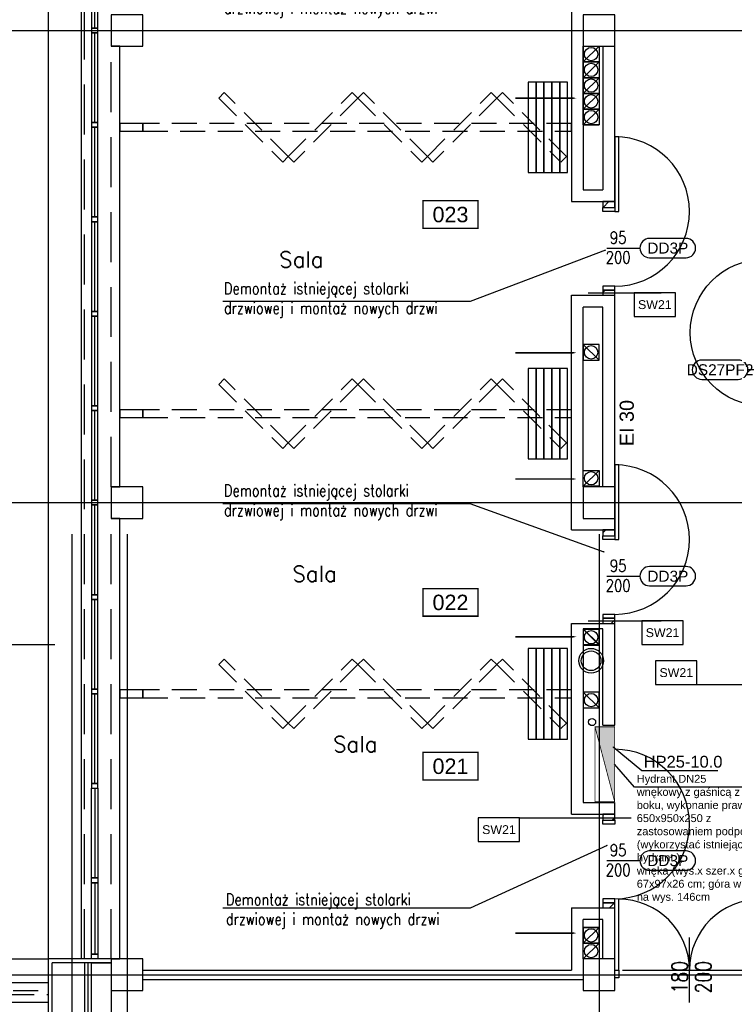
# Model space of a CAD drawing. Header units: centimetres. Extents: x -228435 to 111511, y -89367 to 428125.
# Tile 10 of 219: x -72505 to -63420, y 10624 to 23137. Entities that reach past the tile are written whole.
import ezdxf
from ezdxf.enums import TextEntityAlignment as Align

# ---------------------------------------------------------------- set-up
doc = ezdxf.new("R2010")
doc.units = ezdxf.units.CM
doc.header["$LTSCALE"] = 50
doc.linetypes.add('DASHDOT2', pattern=[12.7, 6.35, -3.175, 0, -3.175])
doc.linetypes.add('HIDDEN', pattern=[9.525, 6.35, -3.175])
doc.layers.get('0').update_dxf_attribs({"color": 8})
for name, color, linetype in [('ARCH_INFO_AREA_ETYKIETY_200', 8, 'Continuous'), ('ARCH_INFO_ETYK_DRZWI', 8, 'Continuous'), ('ARCH_INFO_ETYK_DRZWI_IST', 8, 'Continuous'), ('ARCH_INFO_ODPORNOŚĆ OGNIOWA', 8, 'Continuous'), ('ARCH_INFO_OPISY', 8, 'Continuous'), ('ARCH_INFO_OPISY_IST', 8, 'Continuous'), ('ARCH_INFO_OPISY_PRZEGRODY', 8, 'Continuous'), ('ARCH_INFO_OSIE_IST', 8, 'DASHDOT2'), ('ARCH_MUROWANE', 8, 'Continuous'), ('ARCH_MUROWANE_IST', 8, 'Continuous'), ('ARCH_NIEWIDOK_IST', 8, 'HIDDEN'), ('ARCH_OCIEPLENIE_IST', 8, 'Continuous'), ('ARCH_OTWORY_WENTYLACJA_IST', 8, 'Continuous'), ('ARCH_PRZEKROJOWE_IST', 8, 'Continuous'), ('ARCH_WIDOK_IST', 8, 'Continuous'), ('ARCH_ŚLUSARKA_DRZWI', 8, 'Continuous'), ('ARCH_ŚLUSARKA_DRZWI_IST', 8, 'Continuous'), ('ARCH_ŚLUSARKA_OKNA_IST', 8, 'Continuous'), ('ARCH_ŻELBET_IST', 8, 'Continuous'), ('bgde_ opis hydranty', 8, 'Continuous'), ('KJP_HYDRANTY', 8, 'Continuous'), ('Kondygnacja -1$0$ARCH_HYDRANTY', 8, 'Continuous'), ('Obudowy i okł. słupów$0$ARCH_INFO_OPISY', 8, 'Continuous'), ('Osie rzutów$0$ARCH_INFO_OSIE_OPISY_IST', 8, 'Continuous')]:
    doc.layers.add(name, color=color, linetype=linetype)
doc.styles.add('Arial', font='ARIAL.TTF')
doc.styles.add('Obudowy i okł. słupów$0$Standard', font='txt')
doc.styles.add('Romans', font='Romans.shx')
doc.styles.add('ROMANS-50-CM', font='romans.shx', dxfattribs={"width": 0.8, "height": 10})
doc.dimstyles.new('ISO-25', dxfattribs={"dimtxt": 2.5, "dimasz": 2.5, "dimexe": 1.25, "dimexo": 0.625, "dimtad": 1, "dimtxsty": 'Standard', "dimcen": 2.5, "dimadec": 0, "dimazin": 0, "dimtfac": 1, "dimtmove": 0, "dimatfit": 3, "dimfxl": 0, "dimarcsym": 0})
doc.dimstyles.new('Obudowy i okł. słupów$0$ISO-25', dxfattribs={"dimtxt": 2.5, "dimasz": 2.5, "dimexe": 1.25, "dimexo": 15, "dimtad": 1, "dimtxsty": 'Obudowy i okł. słupów$0$Standard', "dimcen": 2.5, "dimadec": 0, "dimazin": 0, "dimtfac": 1, "dimtmove": 0, "dimatfit": 3, "dimfxl": 0, "dimarcsym": 0})
pattern_1 = [(45, (-121140, -45000), (-89.80256, 89.80256), [])]

# ---------------------------------------------------------------- blocks, each defined once
blk = doc.blocks.new('T-drzwi_prawe-200')
at = {"layer": 'ARCH_INFO_ETYK_DRZWI'}
blk.add_line((0, 0), (60, 0), dxfattribs=at)
blk.add_lwpolyline([(143.7, 17.5), (77.5, 17.5, 1), (77.5, -17.5), (143.7, -17.5, 1)], format="xyb", close=True, dxfattribs=at)
at = {"layer": 'ARCH_INFO_ETYK_DRZWI', "color": 1, "style": 'Arial'}
blk.add_attdef('ADS_DRZWI:ODPORNOŚĆ_OGNIOWA', text='', height=20, rotation=90, dxfattribs=at).set_placement((-25.5, 0.1), align=Align.BOTTOM_CENTER)
at = {"layer": 'ARCH_INFO_ETYK_DRZWI', "style": 'Romans', "width": 0.8}
for tag, p in [('ADS_DRZWI:SZEROKOŚĆ', (20.5, 8)), ('ADS_DRZWI:WYSOKOŚĆ', (20.5, -28))]:
    blk.add_attdef(tag, text='', height=22, dxfattribs=at).set_placement(p, align=Align.CENTER)
at = {"layer": 'ARCH_INFO_ETYK_DRZWI', "style": 'Arial'}
blk.add_attdef('ADS_DRZWI:SYMBOL', text='', height=20, dxfattribs=at).set_placement((110.7, 0), align=Align.MIDDLE)
blk = doc.blocks.new('T-drzwi_lewe-200')
at = {"layer": 'ARCH_INFO_ETYK_DRZWI'}
blk.add_line((0, 0), (-60, 0), dxfattribs=at)
blk.add_lwpolyline([(-77.5, 17.5), (-143.7, 17.5, 1), (-143.7, -17.5), (-77.5, -17.5, 1)], format="xyb", close=True, dxfattribs=at)
at = {"layer": 'ARCH_INFO_ETYK_DRZWI', "style": 'Arial'}
blk.add_attdef('ADS_DRZWI:ODPORNOŚĆ_OGNIOWA', text='', height=20, rotation=90, dxfattribs=at).set_placement((56.4, 0.1), align=Align.BOTTOM_CENTER)
at = {"layer": 'ARCH_INFO_ETYK_DRZWI', "style": 'Romans', "width": 0.8}
for tag, p in [('ADS_DRZWI:SZEROKOŚĆ', (-23, 7.9)), ('ADS_DRZWI:WYSOKOŚĆ', (-23, -29))]:
    blk.add_attdef(tag, text='', height=22, dxfattribs=at).set_placement(p, align=Align.CENTER)
at = {"layer": 'ARCH_INFO_ETYK_DRZWI', "style": 'Arial'}
blk.add_attdef('ADS_DRZWI:SYMBOL', text='', height=20, dxfattribs=at).set_placement((-110.6, 0), align=Align.MIDDLE)
blk = doc.blocks.new('etykieta_numer')
at = {"color": 0, "linetype": 'ByBlock', "const_width": 2.44}
blk.add_lwpolyline([(-50, -50), (-50, 0), (50, 0), (50, -50)], close=True, dxfattribs=at)
at = {"color": 0, "linetype": 'ByBlock', "style": 'Arial'}
blk.add_attdef('AECAREA:NUMBER', text='', height=28, dxfattribs=at).set_placement((0, -25), align=Align.MIDDLE)
blk = doc.blocks.new('Obudowy i okł. słupów$0$_Dot')
at = {"color": 0, "linetype": 'ByBlock', "lineweight": -2}
blk.add_line((-0.5, 0), (-1, 0), dxfattribs=at)
at = {"color": 0, "linetype": 'ByBlock', "const_width": 0.5}
blk.add_lwpolyline([(-0.25, 0, 1), (0.25, 0, 1)], format="xyb", close=True, dxfattribs=at)
blk = doc.blocks.new('Osie rzutów')
at = {"layer": 'ARCH_INFO_OSIE_IST', "ltscale": 10}
for p, q in [((4930, 12510), (4930, 4623.3)), ((5000, 12510), (5000, 4512.3)), ((5600, 12510), (5600, 4512.3)), ((4436, 6800), (15156.5, 6800)), ((4436, 6200), (15156.5, 6200)), ((4436, 5600), (15156.5, 5600))]:
    blk.add_line(p, q, dxfattribs=at)

msp = doc.modelspace()

# ---------------------------------------------------------------- hatches: boundary and pattern name
at = {"layer": 'ARCH_MUROWANE', "linetype": 'Continuous', "lineweight": -3}
h = msp.add_hatch(dxfattribs=at)
h.set_pattern_fill('ANSI31', color=256, scale=40, angle=-360, style=0)
h.set_pattern_definition(pattern_1)
h.paths.add_polyline_path([(-64940, 20825), (-65090, 20825), (-65090, 20750), (-64940, 20750)], flags=0)
h.paths.add_polyline_path([(-64940, 19700), (-65090, 19700), (-65090, 19635), (-64940, 19635)], flags=0)
h = msp.add_hatch(dxfattribs=at)
h.set_pattern_fill('ANSI31', color=256, scale=40, angle=-360, style=0)
h.set_pattern_definition(pattern_1)
h.paths.add_polyline_path([(-64940, 16655), (-65090, 16655), (-65090, 16580), (-64940, 16580)], flags=0)
h.paths.add_polyline_path([(-64940, 15530), (-65090, 15530), (-65090, 15465), (-64940, 15465)], flags=0)
h = msp.add_hatch(dxfattribs=at)
h.set_pattern_fill('ANSI31', color=256, scale=40, angle=-360, style=0)
h.set_pattern_definition(pattern_1)
h.paths.add_polyline_path([(-64940, 13040), (-65090, 13040), (-65090, 12965), (-64940, 12965)], flags=0)
h.paths.add_polyline_path([(-64940, 11915), (-65090, 11915), (-65090, 11850), (-64940, 11850)], flags=0)
at = {"layer": 'Kondygnacja -1$0$ARCH_HYDRANTY'}
h = msp.add_hatch(color=256, dxfattribs=at)
h.paths.add_polyline_path([(-64941.1043, 14149.93884), (-65191.1043, 14149.93884), (-64964.8046, 13290), (-64941.1043, 13290)])
h.paths.add_polyline_path([(-64941.1043, 13290), (-64964.8046, 13290), (-64941.1043, 13199.93884)])

# ---------------------------------------------------------------- linework, layer by layer
at = {"layer": 'ARCH_INFO_OPISY_IST'}
msp.add_line((-72057.07503, 15192.78332, 630), (-72958.61541, 15192.78332, 630), dxfattribs=at)
at = {"layer": 'ARCH_INFO_OPISY_IST', "elevation": 630}
for points in [[(-66203.54693, 22140, 20, 20, 0), (-65732.81559, 22140, 150, 0, 0), (-65427.58033, 22140, 0, 0, 0)], [(-66203.54693, 18905, 20, 20, 0), (-65732.81559, 18905, 150, 0, 0), (-65427.58033, 18905, 0, 0, 0)], [(-66203.54693, 17300, 20, 20, 0), (-65732.81559, 17300, 150, 0, 0), (-65427.58033, 17300, 0, 0, 0)], [(-66203.54693, 15295, 20, 20, 0), (-65732.81559, 15295, 150, 0, 0), (-65427.58033, 15295, 0, 0, 0)], [(-66203.54693, 11529.00763, 20, 20, 0), (-65732.81559, 11529.00763, 150, 0, 0), (-65427.58033, 11529.00763, 0, 0, 0)]]:
    msp.add_lwpolyline(points, format="xyseb", dxfattribs=at)
at = {"layer": 'ARCH_INFO_OPISY_PRZEGRODY'}
for points, elevation in [([(-65277.34281, 19665.55026), (-64350.2102, 19665.55026)], 630), ([(-65277.34281, 15496.54858), (-64350.2102, 15496.54858)], 630), ([(-63894.95686, 14688.63928), (-62719.95136, 14688.63928)], 6930), ([(-66149.34331, 12993.20169), (-64730.81707, 12993.20169)], 630)]:
    msp.add_lwpolyline(points, dxfattribs=dict(at, elevation=elevation))
for points, elevation in [([(-64692.77983, 19365.55026), (-64167.77983, 19365.55026), (-64167.77983, 19665.55026), (-64692.77983, 19665.55026), (-64692.77983, 19365.55026)], 630), ([(-64594.95686, 15196.54858), (-64069.95686, 15196.54858), (-64069.95686, 15496.54858), (-64594.95686, 15496.54858), (-64594.95686, 15196.54858)], 630), ([(-64419.95686, 14688.63928), (-63894.95686, 14688.63928), (-63894.95686, 14988.63928), (-64419.95686, 14988.63928), (-64419.95686, 14688.63928)], 6930), ([(-66674.34331, 12693.20169), (-66149.34331, 12693.20169), (-66149.34331, 12993.20169), (-66674.34331, 12993.20169), (-66674.34331, 12693.20169)], 630)]:
    msp.add_lwpolyline(points, close=True, dxfattribs=dict(at, elevation=elevation))
at = {"layer": 'ARCH_MUROWANE', "linetype": 'Continuous', "lineweight": -3}
for p, q in [((-64940, 20825, 630), (-65090, 20825, 630)), ((-65090, 20825, 630), (-65090, 20750, 630)), ((-64940, 20750, 630), (-64940, 20825, 630)), ((-65090, 20750, 630), (-64940, 20750, 630)), ((-64940, 19700, 630), (-65090, 19700, 630)), ((-65090, 19700, 630), (-65090, 19635, 630)), ((-64940, 19635, 630), (-64940, 19700, 630)), ((-65090, 19635, 630), (-64940, 19635, 630)), ((-64940, 16655, 630), (-65090, 16655, 630)), ((-65090, 16655, 630), (-65090, 16580, 630)), ((-64940, 16580, 630), (-64940, 16655, 630)), ((-65090, 16580, 630), (-64940, 16580, 630)), ((-64940, 15530, 630), (-65090, 15530, 630)), ((-65090, 15530, 630), (-65090, 15465, 630)), ((-64940, 15465, 630), (-64940, 15530, 630)), ((-65090, 15465, 630), (-64940, 15465, 630)), ((-64940, 13040, 630), (-65090, 13040, 630)), ((-65090, 13040, 630), (-65090, 12965, 630)), ((-64940, 12965, 630), (-64940, 13040, 630)), ((-65090, 12965, 630), (-64940, 12965, 630)), ((-64940, 11915, 630), (-65090, 11915, 630)), ((-65090, 11915, 630), (-65090, 11850, 630)), ((-64940, 11850, 630), (-64940, 11915, 630)), ((-65090, 11850, 630), (-64940, 11850, 630))]:
    msp.add_line(p, q, dxfattribs=at)
at = {"layer": 'ARCH_MUROWANE_IST', "ltscale": 4}
for p, q in [((-65490, 23780, 630), (-65490, 20825, 630)), ((-65340, 22800, 630), (-65340, 20975, 630)), ((-65090, 22800, 630), (-65090, 20975, 630)), ((-64940, 20825, 630), (-64940, 22800, 630)), ((-65340, 20975, 630), (-65090, 20975, 630)), ((-65490, 20825, 630), (-64940, 20825, 630)), ((-65490, 16655, 630), (-65490, 19635, 630)), ((-65490, 19635, 630), (-64940, 19635, 630)), ((-64940, 17200, 630), (-64940, 19635, 630)), ((-65340, 17200, 630), (-65340, 19485, 630)), ((-65090, 19485, 630), (-65340, 19485, 630)), ((-65090, 17200, 630), (-65090, 19485, 630)), ((-64940, 16655, 630), (-64940, 16800, 630)), ((-65490, 16655, 630), (-64940, 16655, 630)), ((-65490, 13040, 630), (-65490, 15465, 630)), ((-65490, 15465, 630), (-64940, 15465, 630)), ((-65340, 15395, 630), (-65340, 13190, 630)), ((-65090, 15395, 630), (-65340, 15395, 630)), ((-65090, 14170, 630), (-65090, 15395, 630)), ((-64940, 14170, 630), (-64940, 15465, 630)), ((-65340, 13190, 630), (-64941.1043, 13190, 630)), ((-64940, 13040, 630), (-64940, 13190, 630)), ((-65490, 13040, 630), (-64940, 13040, 630)), ((-65490, 11850, 630), (-64940, 11850, 630)), ((-65490, 11850, 630), (-65490, 11060, 630)), ((-64940, 11200, 630), (-64940, 11850, 630)), ((-65090, 11700, 630), (-65340, 11700, 630)), ((-65340, 11200, 630), (-65340, 11700, 630)), ((-65090, 11200, 630), (-65090, 11700, 630)), ((-71340, 11150, 630), (-71590, 11150, 630)), ((-71470, 11150, 630), (-71340, 11150, 630)), ((-70940, 11060, 630), (-65490, 11060, 630)), ((-70940, 10940, 630), (-65340, 10940, 630))]:
    msp.add_line(p, q, dxfattribs=at)
at = {"layer": 'ARCH_MUROWANE_IST', "ltscale": 4, "elevation": 630}
for points in [[(-65090, 14170), (-64940, 14170)], [(-71444.09692, 4400), (-71590, 4400), (-71590, 11150), (-71340, 11150), (-71340, 4650)]]:
    msp.add_lwpolyline(points, dxfattribs=at)
at = {"layer": 'ARCH_NIEWIDOK_IST', "ltscale": 2}
for p, q in [((-71680, 11200, 630), (-71680, 42180, 630)), ((-71340, 17200, 630), (-71340, 22800, 630)), ((-71340, 11200, 630), (-71340, 16800, 630))]:
    msp.add_line(p, q, dxfattribs=at)
at = {"layer": 'ARCH_NIEWIDOK_IST'}
for p, q in [((-73540, 10800, 630), (-72140.00033, 10800, 630)), ((-73590, 10750, 630), (-72140.00033, 10750, 630))]:
    msp.add_line(p, q, dxfattribs=at)
at = {"layer": 'ARCH_NIEWIDOK_IST', "elevation": 630}
for points in [[(-69160.99395, 21328.05826), (-69090.28327, 21398.76894), (-69903.45607, 22211.94174), (-69974.16675, 22141.23106)], [(-69019.57259, 21328.05826), (-69090.28327, 21398.76894), (-68277.11047, 22211.94174), (-68206.39979, 22141.23106)], [(-67393.22699, 21328.05826), (-67322.51632, 21398.76894), (-68135.68911, 22211.94174), (-68206.39979, 22141.23106)], [(-67251.80564, 21328.05826), (-67322.51632, 21398.76894), (-66509.34352, 22211.94174), (-66438.63284, 22141.23106)], [(-65625.46004, 21328.05826), (-65554.74936, 21398.76894), (-66367.92216, 22211.94174), (-66438.63284, 22141.23106)], [(-70940, 21720), (-70940, 21820), (-71230, 21820), (-71230, 21720)], [(-65490, 21720), (-65490, 21820), (-70940, 21820), (-70940, 21720)], [(-69160.99395, 17688.05826), (-69090.28327, 17758.76894), (-69903.45607, 18571.94174), (-69974.16675, 18501.23106)], [(-69019.57259, 17688.05826), (-69090.28327, 17758.76894), (-68277.11047, 18571.94174), (-68206.39979, 18501.23106)], [(-67393.22699, 17688.05826), (-67322.51632, 17758.76894), (-68135.68911, 18571.94174), (-68206.39979, 18501.23106)], [(-67251.80564, 17688.05826), (-67322.51632, 17758.76894), (-66509.34352, 18571.94174), (-66438.63284, 18501.23106)], [(-65625.46004, 17688.05826), (-65554.74936, 17758.76894), (-66367.92216, 18571.94174), (-66438.63284, 18501.23106)], [(-70940, 18080), (-70940, 18180), (-71230, 18180), (-71230, 18080)], [(-65490, 18080), (-65490, 18180), (-70940, 18180), (-70940, 18080)], [(-69160.99395, 14128.05826), (-69090.28327, 14198.76894), (-69903.45607, 15011.94174), (-69974.16675, 14941.23106)], [(-69019.57259, 14128.05826), (-69090.28327, 14198.76894), (-68277.11047, 15011.94174), (-68206.39979, 14941.23106)], [(-67393.22699, 14128.05826), (-67322.51632, 14198.76894), (-68135.68911, 15011.94174), (-68206.39979, 14941.23106)], [(-67251.80564, 14128.05826), (-67322.51632, 14198.76894), (-66509.34352, 15011.94174), (-66438.63284, 14941.23106)], [(-65625.46004, 14128.05826), (-65554.74936, 14198.76894), (-66367.92216, 15011.94174), (-66438.63284, 14941.23106)], [(-70940, 14520), (-70940, 14620), (-71230, 14620), (-71230, 14520)], [(-65490, 14520), (-65490, 14620), (-70940, 14620), (-70940, 14520)]]:
    msp.add_lwpolyline(points, close=True, dxfattribs=at)
at = {"layer": 'ARCH_OCIEPLENIE_IST'}
msp.add_line((-71635, 4350, 630), (-71635, 11150, 630), dxfattribs=at)
at = {"layer": 'ARCH_OTWORY_WENTYLACJA_IST'}
for p, q in [((-65140, 22800, 630), (-65340, 22600, 630)), ((-65140, 22600, 630), (-65340, 22400, 630)), ((-65140, 22400, 630), (-65340, 22200, 630)), ((-65140, 22200, 630), (-65340, 22000, 630)), ((-65140, 22000, 630), (-65340, 21800, 630)), ((-65340, 21800, 630), (-65140, 21800, 630)), ((-65140, 18810, 630), (-65340, 19010, 630)), ((-65140, 17410, 630), (-65340, 17210, 630)), ((-65340, 15395, 630), (-65140, 15195, 630)), ((-65340, 15390, 630), (-65140, 15390, 630)), ((-65140, 15190, 630), (-65340, 15390, 630)), ((-65140, 14390, 630), (-65340, 14590, 630)), ((-65140, 11600, 630), (-65340, 11400, 630)), ((-65140, 11400, 630), (-65340, 11200, 630)), ((-71500, 11150, 630), (-71440, 11150, 630))]:
    msp.add_line(p, q, dxfattribs=at)
at = {"layer": 'ARCH_OTWORY_WENTYLACJA_IST', "elevation": 630}
for points in [[(-65140, 22600), (-65340, 22600), (-65340, 22800), (-65140, 22800)], [(-65140, 22400), (-65340, 22400), (-65340, 22600), (-65140, 22600)], [(-65140, 22200), (-65340, 22200), (-65340, 22400), (-65140, 22400)], [(-65140, 22000), (-65340, 22000), (-65340, 22200), (-65140, 22200)], [(-65140, 21800), (-65340, 21800), (-65340, 22000), (-65140, 22000)], [(-65140, 19010), (-65340, 19010), (-65340, 18810), (-65140, 18810)], [(-65140, 17210), (-65340, 17210), (-65340, 17410), (-65140, 17410)], [(-65340, 15195), (-65140, 15195), (-65140, 15395), (-65340, 15395)], [(-65140, 15390), (-65340, 15390), (-65340, 15190), (-65140, 15190)], [(-65140, 14590), (-65340, 14590), (-65340, 14390), (-65140, 14390)], [(-65340, 11400), (-65140, 11400), (-65140, 11600), (-65340, 11600)], [(-65140, 11400), (-65340, 11400), (-65340, 11600), (-65140, 11600)], [(-65140, 11200), (-65340, 11200), (-65340, 11400), (-65140, 11400)]]:
    msp.add_lwpolyline(points, close=True, dxfattribs=at)
at = {"layer": 'ARCH_OTWORY_WENTYLACJA_IST'}
for centre, radius in [((-65240, 22700, 630), 85), ((-65240, 22500, 630), 85), ((-65240, 22300, 630), 85), ((-65240, 22100, 630), 85), ((-65240, 21900, 630), 85), ((-65240, 18910, 630), 85), ((-65240, 17310, 630), 85), ((-65240, 15290, 630), 85), ((-65240, 14990, 630), 157.5), ((-65240, 14990, 630), 125), ((-65240, 14490, 630), 85), ((-65240, 11500, 630), 85), ((-65240, 11300, 630), 85)]:
    msp.add_circle(centre, radius, dxfattribs=at)
at = {"layer": 'ARCH_PRZEKROJOWE_IST', "ltscale": 4}
for p, q in [((-72140, 4260, 630), (-72140, 11200, 630)), ((-71590, 11200, 630), (-72140, 11200, 630)), ((-72090, 4310, 630), (-72090, 11150, 630)), ((-71590, 11150, 630), (-72090, 11150, 630)), ((-71340, 11200, 630), (-71510, 11200, 630))]:
    msp.add_line(p, q, dxfattribs=at)
at = {"layer": 'ARCH_PRZEKROJOWE_IST', "ltscale": 4, "elevation": 630}
msp.add_lwpolyline([(-71590, 11150), (-71680, 11150), (-71680, 4400), (-71680, 4400)], dxfattribs=at)
at = {"layer": 'ARCH_WIDOK_IST'}
for p, q in [((-72140, 11200, 630), (-72140, 42150, 630)), ((-73140, 11200, 630), (-72140.00035, 11200, 630)), ((-73440, 10900, 630), (-72140.00033, 10900, 630)), ((-73690, 10650, 630), (-72140.00032, 10650, 630))]:
    msp.add_line(p, q, dxfattribs=at)
at = {"layer": 'ARCH_WIDOK_IST', "elevation": 630}
for points in [[(-71680, 11200), (-71720, 11200), (-71720, 42180)], [(-71340, 17200), (-71230, 17200), (-71230, 22800), (-71340, 22800)], [(-71340, 11200), (-71230, 11200), (-71230, 16800), (-71340, 16800)]]:
    msp.add_lwpolyline(points, dxfattribs=at)
at = {"layer": 'ARCH_ŚLUSARKA_DRZWI', "linetype": 'Continuous', "lineweight": -3, "elevation": 630}
for points in [[(-64940, 20700), (-64890, 20700), (-64890, 21650), (-64940, 21650)], [(-65090, 20700), (-65090, 20750), (-64940, 20750), (-64940, 20700)], [(-65090, 19750), (-65090, 19700), (-64940, 19700), (-64940, 19750)], [(-64940, 16530), (-64890, 16530), (-64890, 17480), (-64940, 17480)], [(-65090, 16530), (-65090, 16580), (-64940, 16580), (-64940, 16530)], [(-65090, 15580), (-65090, 15530), (-64940, 15530), (-64940, 15580)], [(-65090, 12915), (-65090, 12965), (-64940, 12965), (-64940, 12915)], [(-65090, 11965), (-65090, 11915), (-64940, 11915), (-64940, 11965)]]:
    msp.add_lwpolyline(points, close=True, dxfattribs=at)
at = {"layer": 'ARCH_ŚLUSARKA_DRZWI', "linetype": 'Continuous', "lineweight": -3}
for centre in [(-64940, 20700, 630), (-64940, 16530, 630), (-64940, 12915, 630)]:
    msp.add_arc(centre, 950, 270, 90, dxfattribs=at)
at = {"layer": 'ARCH_ŚLUSARKA_DRZWI', "linetype": 'Continuous', "lineweight": -3, "extrusion": (0, 0, -1)}
msp.add_arc((63050, 19160, -630), 930, 270, 90, dxfattribs=at)
at = {"layer": 'ARCH_ŚLUSARKA_DRZWI_IST'}
for p, q in [((-63990, 10648.06871, 630), (-63990, 11473.68679, 630)), ((-64840, 11060, 630), (-63040, 11060, 630))]:
    msp.add_line(p, q, dxfattribs=at)
at = {"layer": 'ARCH_ŚLUSARKA_DRZWI_IST', "elevation": 630}
for points in [[(-66040, 21195), (-65940, 21195), (-65940, 22345), (-66040, 22345)], [(-65940, 21195), (-65840, 21195), (-65840, 22345), (-65940, 22345)], [(-65840, 21195), (-65740, 21195), (-65740, 22345), (-65840, 22345)], [(-65740, 21195), (-65640, 21195), (-65640, 22345), (-65740, 22345)], [(-65640, 21195), (-65540, 21195), (-65540, 22345), (-65640, 22345)], [(-66040, 17555), (-65940, 17555), (-65940, 18705), (-66040, 18705)], [(-65940, 17555), (-65840, 17555), (-65840, 18705), (-65940, 18705)], [(-65840, 17555), (-65740, 17555), (-65740, 18705), (-65840, 18705)], [(-65740, 17555), (-65640, 17555), (-65640, 18705), (-65740, 18705)], [(-65640, 17555), (-65540, 17555), (-65540, 18705), (-65640, 18705)], [(-66040, 13995), (-65940, 13995), (-65940, 15145), (-66040, 15145)], [(-65940, 13995), (-65840, 13995), (-65840, 15145), (-65940, 15145)], [(-65840, 13995), (-65740, 13995), (-65740, 15145), (-65840, 15145)], [(-65740, 13995), (-65640, 13995), (-65640, 15145), (-65740, 15145)], [(-65640, 13995), (-65540, 13995), (-65540, 15145), (-65640, 15145)]]:
    msp.add_lwpolyline(points, close=True, dxfattribs=at)
msp.add_lwpolyline([(-64890, 11060), (-64890, 10960), (-64940, 10960), (-64940, 11060), (-64890, 11060), (-64890, 11960.0154)], dxfattribs=at)
at = {"layer": 'ARCH_ŚLUSARKA_DRZWI_IST'}
for centre, start, end in [((-64890, 11060, 630), 0, 90), ((-63090, 11060, 630), 90, 180)]:
    msp.add_arc(centre, 900.0154, start, end, dxfattribs=at)
at = {"layer": 'ARCH_ŚLUSARKA_OKNA_IST'}
for p, q in [((-71550, 23030, 630), (-71550, 24170, 630)), ((-71550, 21830, 630), (-71550, 22970, 630)), ((-71550, 20630, 630), (-71550, 21770, 630)), ((-71550, 19430, 630), (-71550, 20570, 630)), ((-71550, 18230, 630), (-71550, 19370, 630)), ((-71550, 17030, 630), (-71550, 18170, 630)), ((-71550, 15830, 630), (-71550, 16970, 630)), ((-71550, 14630, 630), (-71550, 15770, 630)), ((-71550, 13430, 630), (-71550, 14570, 630)), ((-71550, 13370, 630), (-71550, 12230, 630)), ((-71550, 12170, 630), (-71550, 11260, 630))]:
    msp.add_line(p, q, dxfattribs=at)
at = {"layer": 'ARCH_ŚLUSARKA_OKNA_IST', "elevation": 630}
for points in [[(-71510, 23030), (-71510, 24170), (-71590, 24170), (-71590, 23030)], [(-71510, 22970), (-71510, 23030), (-71590, 23030), (-71590, 22970)], [(-71510, 21830), (-71510, 22970), (-71590, 22970), (-71590, 21830)], [(-71510, 21770), (-71510, 21830), (-71590, 21830), (-71590, 21770)], [(-71510, 20630), (-71510, 21770), (-71590, 21770), (-71590, 20630)], [(-71510, 20570), (-71510, 20630), (-71590, 20630), (-71590, 20570)], [(-71510, 19430), (-71510, 20570), (-71590, 20570), (-71590, 19430)], [(-71510, 19370), (-71510, 19430), (-71590, 19430), (-71590, 19370)], [(-71510, 18230), (-71510, 19370), (-71590, 19370), (-71590, 18230)], [(-71510, 18170), (-71510, 18230), (-71590, 18230), (-71590, 18170)], [(-71510, 17030), (-71510, 18170), (-71590, 18170), (-71590, 17030)], [(-71510, 16970), (-71510, 17030), (-71590, 17030), (-71590, 16970)], [(-71510, 15830), (-71510, 16970), (-71590, 16970), (-71590, 15830)], [(-71510, 15770), (-71510, 15830), (-71590, 15830), (-71590, 15770)], [(-71510, 14630), (-71510, 15770), (-71590, 15770), (-71590, 14630)], [(-71510, 14570), (-71510, 14630), (-71590, 14630), (-71590, 14570)], [(-71510, 13430), (-71510, 14570), (-71590, 14570), (-71590, 13430)], [(-71510, 13370), (-71510, 13430), (-71590, 13430), (-71590, 13370)], [(-71510, 13370), (-71510, 12230), (-71590, 12230), (-71590, 13370)], [(-71510, 12230), (-71510, 12170), (-71590, 12170), (-71590, 12230)], [(-71510, 12170), (-71510, 11260), (-71590, 11260), (-71590, 12170)], [(-71510, 11260), (-71510, 11200), (-71590, 11200), (-71590, 11260)]]:
    msp.add_lwpolyline(points, close=True, dxfattribs=at)
at = {"layer": 'ARCH_ŻELBET_IST', "ltscale": 4, "elevation": 630}
for points in [[(-71340, 22800), (-70940, 22800), (-70940, 23200), (-71340, 23200)], [(-65340, 22800), (-64940, 22800), (-64940, 23200), (-65340, 23200)], [(-71340, 16800), (-70940, 16800), (-70940, 17200), (-71340, 17200)], [(-65340, 16800), (-64940, 16800), (-64940, 17200), (-65340, 17200)], [(-71340, 10800), (-70940, 10800), (-70940, 11200), (-71340, 11200)], [(-65340, 10800), (-64940, 10800), (-64940, 11200), (-65340, 11200)]]:
    msp.add_lwpolyline(points, close=True, dxfattribs=at)
at = {"layer": 'bgde_ opis hydranty', "ltscale": 1.5, "elevation": -5670}
msp.add_lwpolyline([(-62958.63246, 13383.15086), (-64690.61099, 13383.15086), (-64941.1043, 13674.93884)], dxfattribs=at)
at = {"layer": 'KJP_HYDRANTY', "const_width": 10, "elevation": 630}
msp.add_lwpolyline([(-65191.1043, 14149.93884), (-64941.1043, 14149.93884), (-64941.1043, 13199.93884), (-65191.1043, 13199.93884)], close=True, dxfattribs=at)
msp.add_lwpolyline([(-65191.1043, 14149.93884), (-64941.1043, 13199.93884)], dxfattribs=at)
at = {"layer": 'KJP_HYDRANTY'}
msp.add_circle((-65228.01152, 14211.26818, -12270), 45.41529, dxfattribs=at)

# ---------------------------------------------------------------- block references
at = {"layer": 'ARCH_INFO_AREA_ETYKIETY_200', "linetype": 'Continuous', "lineweight": -3, "xscale": 7, "yscale": 7, "zscale": 10}
for p, values in [((-67028.22344, 20836.24929, 630), {'AECAREA:NUMBER': '023'}), ((-67028.22344, 15907.00788, 630), {'AECAREA:NUMBER': '022'}), ((-67028.22344, 13824.46059, 630), {'AECAREA:NUMBER': '021'})]:
    msp.add_blockref('etykieta_numer', p, dxfattribs=at).add_auto_attribs(values)
at = {"layer": 'ARCH_INFO_ETYK_DRZWI', "linetype": 'Continuous', "lineweight": -3}
ref = msp.add_blockref('T-drzwi_prawe-200', (-65040, 20235, 630), dxfattribs=dict(at, xscale=7, yscale=7, zscale=7))
ref.add_attrib('ADS_DRZWI:SZEROKOŚĆ', '95', dxfattribs={"height": 154, "style": 'Romans', "width": 0.8}).set_placement((-64896.53821, 20291, 630), align=Align.CENTER)
ref.add_attrib('ADS_DRZWI:SYMBOL', 'DD3P', dxfattribs={"height": 140, "style": 'Arial'}).set_placement((-64265.18731, 20235, 630), align=Align.MIDDLE)
ref.add_attrib('ADS_DRZWI:WYSOKOŚĆ', '200', dxfattribs={"height": 154, "style": 'Romans', "width": 0.8}).set_placement((-64896.53821, 20039, 630), align=Align.CENTER)
ref = msp.add_blockref('T-drzwi_lewe-200', (-62826.52439, 18688.41791, 630), dxfattribs=dict(at, xscale=7, yscale=7, zscale=7))
ref.add_attrib('ADS_DRZWI:SYMBOL', 'DS27PF2', dxfattribs={"height": 140, "style": 'Arial'}).set_placement((-63600.64328, 18688.41791, 630), align=Align.MIDDLE)
ref.add_attrib('ADS_DRZWI:SZEROKOŚĆ', '93', dxfattribs={"height": 154, "style": 'Romans', "width": 0.8}).set_placement((-62987.52439, 18743.78993, 630), align=Align.CENTER)
ref.add_attrib('ADS_DRZWI:ODPORNOŚĆ_OGNIOWA', 'EI 60', dxfattribs={"color": 1, "height": 140, "rotation": 90, "style": 'Arial'}).set_placement((-62431.45196, 18689.27438, 630), align=Align.BOTTOM_CENTER)
ref.add_attrib('ADS_DRZWI:WYSOKOŚĆ', '200', dxfattribs={"height": 154, "style": 'Romans', "width": 0.8}).set_placement((-62987.52439, 18485.41791, 630), align=Align.CENTER)
ref = msp.add_blockref('T-drzwi_prawe-200', (-65040, 16065, 630), dxfattribs=dict(at, xscale=7, yscale=7, zscale=7))
ref.add_attrib('ADS_DRZWI:SZEROKOŚĆ', '95', dxfattribs={"height": 154, "style": 'Romans', "width": 0.8}).set_placement((-64896.53821, 16121, 630), align=Align.CENTER)
ref.add_attrib('ADS_DRZWI:SYMBOL', 'DD3P', dxfattribs={"height": 140, "style": 'Arial'}).set_placement((-64265.18731, 16065, 630), align=Align.MIDDLE)
ref.add_attrib('ADS_DRZWI:WYSOKOŚĆ', '200', dxfattribs={"height": 154, "style": 'Romans', "width": 0.8}).set_placement((-64896.53821, 15869, 630), align=Align.CENTER)
ref = msp.add_blockref('T-drzwi_prawe-200', (-65040, 12450, 630), dxfattribs=dict(at, xscale=7, yscale=7, zscale=7))
ref.add_attrib('ADS_DRZWI:SZEROKOŚĆ', '95', dxfattribs={"height": 154, "style": 'Romans', "width": 0.8}).set_placement((-64896.53821, 12506, 630), align=Align.CENTER)
ref.add_attrib('ADS_DRZWI:SYMBOL', 'DD3P', dxfattribs={"height": 140, "style": 'Arial'}).set_placement((-64265.18731, 12450, 630), align=Align.MIDDLE)
ref.add_attrib('ADS_DRZWI:WYSOKOŚĆ', '200', dxfattribs={"height": 154, "style": 'Romans', "width": 0.8}).set_placement((-64896.53821, 12254, 630), align=Align.CENTER)
at = {"layer": 'Osie rzutów$0$ARCH_INFO_OSIE_OPISY_IST', "xscale": 10, "yscale": 10, "zscale": 10}
msp.add_blockref('Osie rzutów', (-121140, -45000, 630), dxfattribs=at)

# ---------------------------------------------------------------- texts
at = {"layer": 'ARCH_INFO_ETYK_DRZWI_IST', "insert": (-63965, 10968.7286, 630), "char_height": 200, "width": 100, "attachment_point": 5, "rotation": 90, "line_spacing_factor": 0.9, "style": 'ROMANS-50-CM'}
msp.add_mtext('180\\P200', dxfattribs=at)
at = {"layer": 'ARCH_INFO_ODPORNOŚĆ OGNIOWA', "insert": (-64786.4531, 18011.30909, 630), "char_height": 180, "width": 864.9939643, "attachment_point": 5, "rotation": 90, "style": 'Arial'}
msp.add_mtext('EI 30', dxfattribs=at)
at = {"layer": 'ARCH_INFO_OPISY', "char_height": 150, "attachment_point": 1, "style": 'ROMANS-50-CM'}
for insert, width in [((-69907.64178, 23610.80597, 630), 3143.0744377), ((-69907.64178, 19797.59651, 630), 3143.0744377), ((-69907.64178, 17228.96011, 630), 3143.0744377), ((-69883.12929, 12032.06457, 630), 3338.0072919)]:
    msp.add_mtext('Demontaż istniejącej stolarki drzwiowej i montaż nowych drzwi', dxfattribs=dict(at, insert=insert, width=width))
at = {"layer": 'ARCH_INFO_OPISY_IST', "char_height": 200, "width": 2796.2290174, "attachment_point": 1, "style": 'ROMANS-50-CM'}
for insert in [(-69205.8697, 20189.61784, 630), (-69038.59644, 16195.14217, 630), (-68521.50067, 14029.91507, 630)]:
    msp.add_mtext('{\\W1;Sala}', dxfattribs=dict(at, insert=insert))
at = {"layer": 'ARCH_INFO_OPISY_PRZEGRODY', "char_height": 112.5, "width": 525, "attachment_point": 5, "style": 'Arial'}
for insert in [(-64430.27983, 19515.55026, 630), (-64332.45686, 15346.54858, 630), (-64157.45686, 14838.63928, 6930), (-66411.84331, 12843.20169, 630)]:
    msp.add_mtext('SW21', dxfattribs=dict(at, insert=insert))
at = {"layer": 'bgde_ opis hydranty', "ltscale": 1.5, "insert": (-64659.93312, 13540.07073, 3747), "char_height": 100, "width": 1644.2039244, "attachment_point": 1, "style": 'Arial'}
msp.add_mtext('Hydrant DN25^Jwnękowy z gaśnicą z boku, wykonanie prawe 650x950x250 z zastosowaniem podpory (wykorzystać istniejący hydrant );\\Pwnęka (wys.x szer.x gł.) 67x97x26 cm; góra wnęki na wys. 146cm', dxfattribs=at)
at = {"layer": 'KJP_HYDRANTY', "insert": (-64071.60464, 13706.2272, -14055), "char_height": 150, "width": 2356.9744909, "attachment_point": 5, "style": 'Arial'}
msp.add_mtext('HP25-10.0', dxfattribs=at)

# ---------------------------------------------------------------- leaders
at = {"layer": 'ARCH_INFO_OPISY'}
for points in [[(-65058.96028, 20207.74158, 630), (-66776.96541, 19554.19547, 630), (-69922.77725, 19554.19547, 630)], [(-65074.35136, 16372.25589, 630), (-66776.96541, 16985.55906, 630), (-69922.77725, 16985.55906, 630)], [(-65038.15636, 12643.46815, 630), (-66776.96541, 11846.30154, 630), (-69922.77725, 11846.30154, 630)], [(-62235.23237, 12300.1088, 630), (-63257.73521, 10205.38535, 630), (-66403.54705, 10205.38535, 630)], [(-59775.86652, 12174.13864, 630), (-63257.73521, 10205.38535, 630), (-66403.54705, 10205.38535, 630)]]:
    msp.add_leader(points, dimstyle='ISO-25', override={"dimscale": 5, "dimasz": 2, "dimtad": 0, "dimldrblk": 'Dot'}, dxfattribs=at)
at = {"layer": 'Obudowy i okł. słupów$0$ARCH_INFO_OPISY', "ltscale": 0.3}
msp.add_leader([(-64961.52602, 13895.38115, 630), (-64595.2345, 13597.05498, 630), (-63630.3546, 13597.05498, 630)], dimstyle='Obudowy i okł. słupów$0$ISO-25', override={"dimscale": 5, "dimasz": 0.5, "dimtad": 0, "dimldrblk": 'Obudowy i okł. słupów$0$_Dot'}, dxfattribs=at)

doc.saveas('drawing.dxf')
